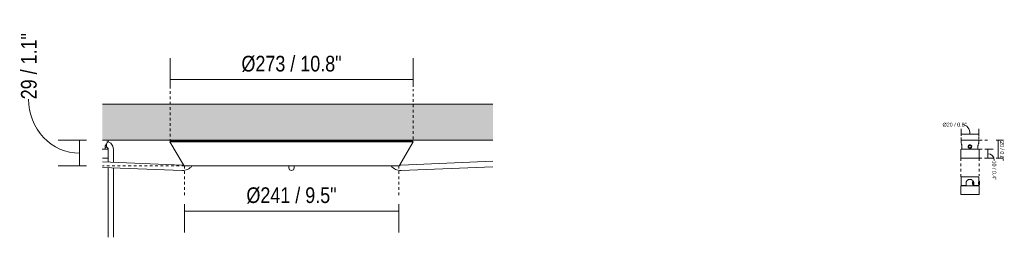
# Model space of a CAD drawing. Header units: millimetres. Extents: x 5395 to 9802, y 581 to 7363.
# Tile 6 of 7: x 8646 to 9753, y 1891 to 2136. Entities that reach past the tile are written whole.
import ezdxf

# ---------------------------------------------------------------- set-up
doc = ezdxf.new("R2010")
doc.units = ezdxf.units.MM
doc.linetypes.add('Dash', pattern=[6, 3, -3])
for name, color, linetype, lineweight in [('Cotas', 7, 'Continuous', 9), ('Cotas-2', 7, 'Continuous', 9), ('Cotas-8', 7, 'Continuous', 9), ('Lighthing Fixture Detail Wide Black', 7, 'Continuous', 20), ('Luminarias', 7, 'Continuous', 20), ('Techos', 7, 'Continuous', 9)]:
    doc.layers.add(name, color=color, linetype=linetype, lineweight=lineweight)
doc.layers.add('Lighthing Fixture Dim Grey Dash', color=7, linetype='Dash', lineweight=9, true_color=0xd2d2d2)
doc.styles.add('Arial Narrow_3', font='ARIALN.TTF', dxfattribs={"height": 17.6})
doc.styles.add('Arial Narrow_4', font='ARIALN.TTF', dxfattribs={"height": 4.4})
doc.dimstyles.new('FARO_-_2_2mm_Arial_Narrow_mm_Inch_Left_2', dxfattribs={"dimscale": 304.8, "dimtxt": 18.012385, "dimasz": 0, "dimexe": 0.07874, "dimexo": 0.0625, "dimgap": 0.013123, "dimtad": 1, "dimdec": 0, "dimzin": 0, "dimdsep": 46, "dimtxsty": 'Arial Narrow_3', "dimblk1": 'NONE', "dimblk2": 'NONE', "dimsah": 1, "dimcen": 0.09, "dimadec": 0, "dimazin": 0, "dimtfac": 1, "dimtdec": 4, "dimtix": 1, "dimtmove": 1, "dimatfit": 3, "dimfxl": 0.026247, "dimfxlon": 1, "dimtvp": 1, "dimtolj": 1, "dimtzin": 0, "dimarcsym": 2})
doc.dimstyles.new('FARO_-_2_2mm_Arial_Narrow_mm_Inch_Right_2', dxfattribs={"dimscale": 304.8, "dimtxt": 18.012385, "dimasz": 0, "dimexe": 0.07874, "dimexo": 0.0625, "dimgap": 0.013123, "dimtad": 1, "dimdec": 0, "dimzin": 0, "dimdsep": 46, "dimtxsty": 'Arial Narrow_3', "dimblk1": 'NONE', "dimblk2": 'NONE', "dimsah": 1, "dimcen": 0.09, "dimadec": 0, "dimazin": 0, "dimtfac": 1, "dimtdec": 4, "dimtix": 1, "dimtmove": 0, "dimatfit": 3, "dimfxl": 0.026247, "dimfxlon": 1, "dimtvp": 1, "dimtolj": 1, "dimtzin": 0, "dimarcsym": 2})
doc.dimstyles.new('FARO_-_2_2mm_Arial_Narrow_mm_Inch_Right_3', dxfattribs={"dimscale": 304.8, "dimtxt": 4.503096, "dimasz": 0, "dimexe": 0.019685, "dimexo": 0.0625, "dimgap": 0.003281, "dimtad": 1, "dimdec": 0, "dimzin": 0, "dimdsep": 46, "dimtxsty": 'Arial Narrow_4', "dimblk1": 'NONE', "dimblk2": 'NONE', "dimsah": 1, "dimcen": 0.09, "dimadec": 0, "dimazin": 0, "dimtfac": 1, "dimtdec": 4, "dimtix": 1, "dimtmove": 1, "dimatfit": 3, "dimfxl": 0.006562, "dimfxlon": 1, "dimtvp": 1, "dimtolj": 1, "dimtzin": 0, "dimarcsym": 2})
doc.dimstyles.new('FARO_-_2_2mm_Arial_Narrow_mm_Inch_Right_4', dxfattribs={"dimscale": 304.8, "dimtxt": 4.503096, "dimasz": 0, "dimexe": 0.019685, "dimexo": 0.0625, "dimgap": 0.003281, "dimtad": 1, "dimdec": 0, "dimzin": 0, "dimdsep": 46, "dimtxsty": 'Arial Narrow_4', "dimblk1": 'NONE', "dimblk2": 'NONE', "dimsah": 1, "dimcen": 0.09, "dimadec": 0, "dimazin": 0, "dimtfac": 1, "dimtdec": 4, "dimtix": 1, "dimtmove": 0, "dimatfit": 3, "dimfxl": 0.006562, "dimfxlon": 1, "dimtvp": 1, "dimtolj": 1, "dimtzin": 0, "dimarcsym": 2})

# ---------------------------------------------------------------- blocks, each defined once
blk = doc.blocks.new('64255-124-5L - 64314-44-5L SAMBA Black_ribbon beige pendant lamp ø450-5L-812508-Alzado_PDF FLORON')
at = {"layer": 'Luminarias', "lineweight": 9}
for p, q in [((7350.9, 2000), (7345.1, 2000)), ((7351.4, 1998.2), (7350.2, 1998.2)), ((7351.8, 2000), (7350.9, 2000)), ((7351.8, 1998), (7351.8, 2000)), ((7345, 1990), (7348.3, 1990)), ((7348.3, 1990), (7348.3, 1992.7)), ((7348.3, 1992.1), (7350.2, 1992.2)), ((7348.5, 1990), (7348.5, 1989.8)), ((7351.6, 1990), (7348.5, 1990)), ((7350.2, 1992.2), (7350.4, 1992.2)), ((7351.6, 1989.8), (7350.7, 1989.8)), ((7351.6, 1989.8), (7351.7, 1989.7)), ((7351.8, 1989.5), (7351.8, 1983.8)), ((7351.8, 1983.8), (7351.8, 1975.4)), ((7357.8, 1983.8), (7357.8, 1989.5)), ((7357.8, 1975.2), (7357.8, 1983.8)), ((7351.2, 1979.8), (7345.1, 1979.8)), ((7351.9, 1979.8), (7351.2, 1979.8)), ((7351.8, 1969.2), (7351.8, 1890.8)), ((7357.8, 1890.8), (7357.8, 1969))]:
    blk.add_line(p, q, dxfattribs=at)
at = {"layer": 'Luminarias', "lineweight": 9, "flags": 128}
for points in [[(7357.8, 1989.5), (7356.9, 1993.5), (7354.5, 1996.6), (7351.5, 1998.2)], [(7350.7, 1989.8), (7348.2, 1989.8), (7345.1, 1989.8)], [(7350.2, 1992.3), (7351.5, 1990.8), (7351.8, 1989.5)], [(7350.7, 1989.8), (7351.5, 1989.8), (7351.6, 1989.8)]]:
    blk.add_lwpolyline(points, dxfattribs=at)
at = {"layer": 'Luminarias', "lineweight": 9}
for points, knots in [([(7348.3, 1992.7), (7348.3, 1993), (7348.4, 1993.6), (7348.7, 1994.8), (7349.1, 1995.5), (7349.4, 1995.9)], [0, 0, 0, 0, 0.1428571, 0.2857143, 0.5380217, 0.5380217, 0.5380217, 0.5380217]), ([(7351.4, 1998.2), (7351.2, 1998.2), (7350.7, 1997.9), (7350.2, 1996.9), (7349.9, 1995.7), (7349.7, 1994.9), (7349.7, 1994.2), (7349.7, 1993.7), (7349.7, 1993.3), (7349.8, 1992.9), (7349.9, 1992.6), (7350, 1992.5), (7350.1, 1992.4)], [-1, -1, -1, -1, -0.8333333, -0.6666667, -0.5555556, -0.4444444, -0.3888889, -0.3333333, -0.2777778, -0.2222222, -0.1666667, -0.1111111, -0.1111111, -0.1111111, -0.1111111])]:
    blk.add_open_spline(points, degree=3, knots=knots, dxfattribs=at)
blk.add_open_spline([(7351.4, 1998.2), (7351.5, 1998.2), (7351.7, 1998.1), (7351.8, 1998)], degree=3, dxfattribs=at)
blk = doc.blocks.new('64314-1 cable   _Suspended_tensor - 64314 MAMBO_CONGA_SAMBA Black structure pendant lamp with tensioner-568983-Alzado_PDF FLORON')
at = {"layer": 'Luminarias'}
for p, q in [((7422, 1998.9), (7421.1, 1998.4)), ((7421.1, 1998.4), (7436.3, 1972.2)), ((7421.5, 1998.4), (7421.1, 1998.4)), ((7422.4, 1998.9), (7422, 1998.9)), ((7423, 1998.4), (7422.1, 1998.4)), ((7423.9, 1998.9), (7423, 1998.9)), ((7425.8, 1998.4), (7424.3, 1998.4)), ((7426.6, 1998.9), (7425.1, 1998.9)), ((7429.8, 1998.4), (7427.6, 1998.4)), ((7430.6, 1998.9), (7428.5, 1998.9)), ((7434.9, 1998.4), (7432.2, 1998.4)), ((7435.7, 1998.9), (7433, 1998.9)), ((7441, 1998.4), (7437.9, 1998.4)), ((7441.9, 1998.9), (7438.6, 1998.9)), ((7448.4, 1998.4), (7444.5, 1998.4)), ((7444.8, 1999.4), (7444.7, 1998.9)), ((7449.1, 1998.9), (7445.4, 1998.9)), ((7456.5, 1998.4), (7452.4, 1998.4)), ((7457.3, 1998.9), (7453.1, 1998.9)), ((7466.8, 1998.9), (7461.6, 1998.9)), ((7465.9, 1998.4), (7461.7, 1998.4)), ((7475.4, 1998.4), (7470.2, 1998.4)), ((7477.1, 1998.9), (7472, 1998.9)), ((7487.4, 1998.4), (7480.5, 1998.4)), ((7487.4, 1998.9), (7482.3, 1998.9)), ((7497.7, 1998.9), (7492.6, 1998.9)), ((7497.7, 1998.4), (7492.6, 1998.4)), ((7509.7, 1998.9), (7504.6, 1998.9)), ((7509.7, 1998.4), (7504.6, 1998.4)), ((7523.5, 1998.9), (7516.6, 1998.9)), ((7521.8, 1998.4), (7516.6, 1998.4)), ((7535.5, 1998.9), (7528.6, 1998.9)), ((7535.5, 1998.4), (7528.6, 1998.4)), ((7547.5, 1998.4), (7540.6, 1998.4)), ((7547.5, 1998.9), (7542.4, 1998.9)), ((7557.8, 1998.9), (7554.4, 1998.9)), ((7557.8, 1998.4), (7554.4, 1998.4)), ((7561.2, 1998.9), (7557.8, 1998.9)), ((7561.2, 1998.4), (7557.8, 1998.4)), ((7575, 1998.9), (7568.1, 1998.9)), ((7575, 1998.4), (7568.1, 1998.4)), ((7587, 1998.9), (7580.1, 1998.9)), ((7587, 1998.4), (7580.1, 1998.4)), ((7599, 1998.9), (7592.1, 1998.9)), ((7599, 1998.4), (7593.9, 1998.4)), ((7611, 1998.9), (7605.9, 1998.9)), ((7611, 1998.4), (7605.9, 1998.4)), ((7623.1, 1998.9), (7617.9, 1998.9)), ((7623.1, 1998.4), (7617.9, 1998.4)), ((7633.3, 1998.9), (7628.2, 1998.9)), ((7635.1, 1998.4), (7629, 1998.4)), ((7644.3, 1998.9), (7639.2, 1998.9)), ((7645.4, 1998.4), (7640.2, 1998.4)), ((7654, 1998.9), (7648.8, 1998.9)), ((7654.5, 1998.4), (7649.8, 1998.4)), ((7662.5, 1998.9), (7658.3, 1998.9)), ((7663.2, 1998.4), (7659.1, 1998.4)), ((7670.3, 1998.9), (7666.6, 1998.9)), ((7671.1, 1998.4), (7667.3, 1998.4)), ((7671, 1998.9), (7670.8, 1999.4)), ((7677.1, 1998.9), (7673.8, 1998.9)), ((7677.8, 1998.4), (7674.6, 1998.4)), ((7679.4, 1972.2), (7694.5, 1998.4)), ((7682.7, 1998.9), (7680, 1998.9)), ((7683.5, 1998.4), (7680.8, 1998.4)), ((7687.2, 1998.9), (7685.1, 1998.9)), ((7688, 1998.4), (7685.9, 1998.4)), ((7690.6, 1998.9), (7689, 1998.9)), ((7691.4, 1998.4), (7689.9, 1998.4)), ((7692.7, 1998.9), (7691.8, 1998.9)), ((7693.6, 1998.4), (7692.6, 1998.4)), ((7693.7, 1998.9), (7693.3, 1998.9)), ((7694.5, 1998.4), (7693.7, 1998.9)), ((7694.5, 1998.4), (7694.2, 1998.4)), ((7437.1, 1971.3), (7436.7, 1971.5)), ((7464.3, 1971.1), (7457, 1971.1)), ((7514.7, 1971.1), (7482.1, 1971.1)), ((7539, 1971.1), (7530.5, 1971.1)), ((7557.8, 1971.1), (7557.8, 1971.1)), ((7596.6, 1971.1), (7576.7, 1971.1)), ((7609.3, 1971.1), (7609.3, 1971.1)), ((7633.6, 1971.1), (7623.3, 1971.1)), ((7668.5, 1971.1), (7651.4, 1971.1)), ((7669.8, 1971.1), (7668.5, 1971.1)), ((7679, 1971.6), (7678.2, 1971.1)), ((7554.8, 1970.1), (7554.8, 1969.2)), ((7554.8, 1969.2), (7554.8, 1969)), ((7554.8, 1969), (7554.8, 1969)), ((7560.8, 1969.2), (7560.8, 1970.1)), ((7560.8, 1969), (7560.8, 1969.2)), ((7560.8, 1969), (7560.8, 1969))]:
    blk.add_line(p, q, dxfattribs=at)
at = {"layer": 'Luminarias', "flags": 128}
for points in [[(7444.8, 1999.4), (7445.3, 2000), (7445.6, 2000)], [(7670.4, 1999.8), (7670.8, 1999.6), (7670.8, 1999.4)], [(7445.9, 1971.1), (7452.3, 1971.1), (7460.4, 1971.1), (7470, 1971.1), (7481, 1971.1), (7493.2, 1971.1), (7506.4, 1971.1), (7520.4, 1971.1), (7535, 1971.1), (7549.9, 1971.1), (7557.8, 1971.1)], [(7554.8, 1971.1), (7554.8, 1969.7), (7554.8, 1969)], [(7557.8, 1971.1), (7572.9, 1971.1), (7587.7, 1971.1), (7602.1, 1971.1), (7615.7, 1971.1), (7628.4, 1971.1), (7640.1, 1971.1), (7650.4, 1971.1), (7659.3, 1971.1), (7666.6, 1971.1), (7669.8, 1971.1)], [(7560.8, 1969), (7560.8, 1969.9), (7560.8, 1971.1)], [(7557.8, 1966), (7555.7, 1966.9), (7554.8, 1969)], [(7560.8, 1969), (7559.9, 1966.8), (7557.8, 1966)]]:
    blk.add_lwpolyline(points, dxfattribs=at)
at = {"layer": 'Luminarias'}
for centre, major_axis, ratio, start_param, end_param in [((7557.8, 1969.2), (-3, 0), 0.999241, 0, 0.036829), ((7557.8, 1969.2), (3, 0), 0.99562, 3.141593, 3.178555), ((7557.8, 1969.2), (3, 0), 0.99562, 3.141593, 3.178555), ((7557.8, 1969.1), (3, 0), 0.99562, 3.141593, 3.178555), ((7557.8, 1969.1), (3, 0), 0.99562, 3.403392, 3.443058), ((7557.8, 1969.1), (3, 0), 0.99562, 5.98172, 6.021386), ((7557.8, 1969.2), (3, 0), 0.999241, 6.246357, 6.283185), ((7557.8, 1969.2), (3, 0), 0.99562, 6.246223, 6.283185), ((7557.8, 1969.2), (3, 0), 0.99562, 6.246223, 6.283185), ((7557.8, 1969.1), (3, 0), 0.99562, 6.246223, 6.283185)]:
    blk.add_ellipse(centre, major_axis=major_axis, ratio=ratio, start_param=start_param, end_param=end_param, dxfattribs=at)
blk = doc.blocks.new('64314-1 cable   _Suspended_tensor - 64314 MAMBO_CONGA_SAMBA Black structure pendant lamp with tensioner-570366-Alzado_PDF FLORON')
at = {"layer": 'Luminarias'}
for p, q in [((7422, 1998.9), (7421.1, 1998.4)), ((7421.1, 1998.4), (7436.3, 1972.2)), ((7421.2, 1998.4), (7421.1, 1998.4)), ((7422.1, 1998.4), (7421.5, 1998.4)), ((7422.1, 1998.9), (7422, 1998.9)), ((7423, 1998.9), (7422.4, 1998.9)), ((7424.3, 1998.4), (7423, 1998.4)), ((7425.1, 1998.9), (7423.9, 1998.9)), ((7427.6, 1998.4), (7425.8, 1998.4)), ((7428.5, 1998.9), (7426.6, 1998.9)), ((7432.2, 1998.4), (7429.8, 1998.4)), ((7433, 1998.9), (7430.6, 1998.9)), ((7437.9, 1998.4), (7434.9, 1998.4)), ((7438.6, 1998.9), (7435.7, 1998.9)), ((7444.5, 1998.4), (7441, 1998.4)), ((7445.4, 1998.9), (7441.9, 1998.9)), ((7444.8, 1999.4), (7444.7, 1998.9)), ((7452.4, 1998.4), (7448.4, 1998.4)), ((7453.1, 1998.9), (7449.1, 1998.9)), ((7461.6, 1998.4), (7456.5, 1998.4)), ((7461.7, 1998.9), (7457.3, 1998.9)), ((7470.2, 1998.4), (7465.9, 1998.4)), ((7471.9, 1998.9), (7466.8, 1998.9)), ((7480.5, 1998.4), (7475.4, 1998.4)), ((7482.2, 1998.9), (7477.1, 1998.9)), ((7492.6, 1998.9), (7487.4, 1998.9)), ((7492.6, 1998.4), (7487.4, 1998.4)), ((7504.6, 1998.9), (7497.7, 1998.9)), ((7504.6, 1998.4), (7497.7, 1998.4)), ((7516.6, 1998.9), (7509.7, 1998.9)), ((7516.6, 1998.4), (7509.7, 1998.4)), ((7528.6, 1998.9), (7521.7, 1998.9)), ((7528.6, 1998.4), (7521.7, 1998.4)), ((7542.4, 1998.9), (7535.5, 1998.9)), ((7542.4, 1998.4), (7535.5, 1998.4)), ((7554.4, 1998.9), (7547.5, 1998.9)), ((7554.4, 1998.4), (7547.5, 1998.4)), ((7568.1, 1998.9), (7561.2, 1998.9)), ((7568.1, 1998.4), (7561.2, 1998.4)), ((7580.1, 1998.9), (7573.3, 1998.9)), ((7580.1, 1998.4), (7573.3, 1998.4)), ((7593.9, 1998.9), (7587, 1998.9)), ((7593.9, 1998.4), (7587, 1998.4)), ((7605.9, 1998.9), (7599, 1998.9)), ((7605.9, 1998.4), (7599, 1998.4)), ((7617.9, 1998.9), (7611, 1998.9)), ((7617.9, 1998.4), (7611, 1998.4)), ((7628.2, 1998.9), (7623.1, 1998.9)), ((7629, 1998.4), (7623.1, 1998.4)), ((7639.2, 1998.9), (7633.4, 1998.9)), ((7640.2, 1998.4), (7635.1, 1998.4)), ((7648.8, 1998.9), (7644.3, 1998.9)), ((7649.8, 1998.4), (7645.4, 1998.4)), ((7658.3, 1998.9), (7654, 1998.9)), ((7659.1, 1998.4), (7654.5, 1998.4)), ((7666.6, 1998.9), (7662.5, 1998.9)), ((7667.3, 1998.4), (7663.2, 1998.4)), ((7673.8, 1998.9), (7670.3, 1998.9)), ((7671, 1998.9), (7670.8, 1999.4)), ((7674.6, 1998.4), (7671.1, 1998.4)), ((7680, 1998.9), (7677.1, 1998.9)), ((7680.8, 1998.4), (7677.8, 1998.4)), ((7679.4, 1972.2), (7694.5, 1998.4)), ((7685.1, 1998.9), (7682.7, 1998.9)), ((7685.9, 1998.4), (7683.5, 1998.4)), ((7688.2, 1998.9), (7687.2, 1998.9)), ((7689.9, 1998.4), (7688, 1998.4)), ((7689, 1998.9), (7688.2, 1998.9)), ((7691.8, 1998.9), (7690.6, 1998.9)), ((7692.6, 1998.4), (7691.4, 1998.4)), ((7693.3, 1998.9), (7692.7, 1998.9)), ((7693.7, 1998.9), (7693.6, 1998.9)), ((7694.2, 1998.4), (7693.6, 1998.4)), ((7694.5, 1998.4), (7693.7, 1998.9)), ((7694.5, 1998.4), (7694.5, 1998.4)), ((7437.1, 1971.3), (7436.7, 1971.5)), ((7464.3, 1971.1), (7457, 1971.1)), ((7514.7, 1971.1), (7482.1, 1971.1)), ((7539, 1971.1), (7530.5, 1971.1)), ((7557.8, 1971.1), (7557.8, 1971.1)), ((7596.6, 1971.1), (7576.7, 1971.1)), ((7609.3, 1971.1), (7609.3, 1971.1)), ((7633.6, 1971.1), (7623.3, 1971.1)), ((7668.5, 1971.1), (7651.4, 1971.1)), ((7669.8, 1971.1), (7668.5, 1971.1)), ((7679, 1971.6), (7678.2, 1971.1)), ((7680.8, 1972.1), (7679.4, 1972.3)), ((7670.5, 1970.4), (7670.6, 1970.3))]:
    blk.add_line(p, q, dxfattribs=at)
at = {"layer": 'Luminarias', "flags": 128}
for points in [[(7444.8, 1999.4), (7445.3, 2000), (7445.6, 2000)], [(7670.5, 1999.8), (7670.8, 1999.6), (7670.8, 1999.4)], [(7445.9, 1971.1), (7452.3, 1971.1), (7460.4, 1971.1), (7470, 1971.1), (7481, 1971.1), (7493.2, 1971.1), (7506.4, 1971.1), (7520.4, 1971.1), (7535, 1971.1), (7549.9, 1971.1), (7565, 1971.1), (7580, 1971.1), (7594.6, 1971.1), (7608.6, 1971.1), (7621.9, 1971.1), (7634.1, 1971.1), (7645.2, 1971.1), (7654.8, 1971.1), (7663, 1971.1), (7669.5, 1971.1), (7669.8, 1971.1)], [(7679.3, 1966.1), (7679.4, 1966), (7679.8, 1966)]]:
    blk.add_lwpolyline(points, dxfattribs=at)
blk = doc.blocks.new('canopy_soporte - canopy-557651-Alzado_PDF SP')
at = {"layer": 'Luminarias'}
for p, q in [((5547, 2000), (5547, 1997)), ((5567, 2000), (5547, 2000)), ((5555.5, 1993.3), (5557, 1994.4)), ((5556.1, 1991.5), (5555.5, 1993.3)), ((5557, 1994.4), (5558.5, 1993.3)), ((5558.5, 1993.3), (5557.9, 1991.5)), ((5567, 1997), (5567, 2000)), ((5546.7, 1989.3), (5546.7, 1979.8)), ((5548, 1992.7), (5548, 1990)), ((5548, 1990), (5566, 1990)), ((5551.6, 1990), (5551.6, 1989.8)), ((5557, 1991.5), (5556.1, 1991.5)), ((5557.9, 1991.5), (5557, 1991.5)), ((5562.4, 1989.8), (5562.4, 1990)), ((5566, 1990), (5566, 1992.7)), ((5566, 1990), (5566, 1990)), ((5567.3, 1979.8), (5567.3, 1989.3)), ((5567.3, 1979.8), (5546.7, 1979.8))]:
    blk.add_line(p, q, dxfattribs=at)
at = {"layer": 'Luminarias', "flags": 128}
for points in [[(5546.7, 1989.3), (5546.9, 1989.7), (5547, 1989.7)], [(5566.8, 1989.8), (5566.6, 1989.8), (5565.9, 1989.8), (5564.9, 1989.8), (5563.5, 1989.8), (5561.8, 1989.8), (5560, 1989.8), (5558, 1989.8), (5555.9, 1989.8), (5553.9, 1989.8), (5552, 1989.8), (5550.4, 1989.8), (5549, 1989.8), (5548, 1989.8), (5547.4, 1989.8), (5547.2, 1989.8)], [(5567, 1989.6), (5567.2, 1989.6), (5567.3, 1989.3)]]:
    blk.add_lwpolyline(points, dxfattribs=at)
at = {"layer": 'Luminarias'}
for start, end in [(90, 270), (270, 90)]:
    blk.add_arc((5557, 1992.8), 2, start, end, dxfattribs=at)
for points, knots in [([(5547, 1997), (5547, 1997), (5547, 1996.9), (5547.2, 1996.5), (5547.5, 1995.7), (5547.7, 1994.9), (5547.8, 1994.5), (5547.9, 1994.1), (5547.9, 1993.8), (5548, 1993.3), (5548, 1992.9), (5548, 1992.7)], [0, 0, 0, 0, 0.142857, 0.285714, 0.571429, 0.678571, 0.732143, 0.785714, 0.839286, 0.892857, 1, 1, 1, 1]), ([(5558.9, 1992.1), (5558.8, 1992), (5558.7, 1991.8), (5558.5, 1991.5), (5558.3, 1991.3), (5558, 1991.1), (5557.7, 1990.9), (5557.3, 1990.8), (5557, 1990.8), (5556.7, 1990.8), (5556.4, 1990.9), (5556.1, 1991), (5555.7, 1991.3), (5555.4, 1991.6), (5555.1, 1992.1), (5555, 1992.5), (5555, 1992.8)], [0.1111111, 0.1111111, 0.1111111, 0.1111111, 0.1666667, 0.2222222, 0.2777778, 0.3333333, 0.3888889, 0.4444444, 0.5138889, 0.5486111, 0.5833333, 0.6527778, 0.7222222, 0.7916667, 0.8611111, 1, 1, 1, 1]), ([(5555.1, 1993.5), (5555.2, 1993.6), (5555.3, 1993.8), (5555.5, 1994.1), (5555.7, 1994.3), (5556, 1994.5), (5556.3, 1994.7), (5556.7, 1994.8), (5557, 1994.8), (5557.3, 1994.8), (5557.6, 1994.7), (5557.9, 1994.6), (5558.3, 1994.3), (5558.6, 1994), (5558.9, 1993.5), (5559, 1993.1), (5559, 1992.8)], [0.1111111, 0.1111111, 0.1111111, 0.1111111, 0.1666667, 0.2222222, 0.2777778, 0.3333333, 0.3888889, 0.4444444, 0.5138889, 0.5486111, 0.5833333, 0.6527778, 0.7222222, 0.7916667, 0.8611111, 1, 1, 1, 1]), ([(5555.5, 1994.1), (5555.5, 1994.2), (5555.7, 1994.3), (5556, 1994.5), (5556.3, 1994.7), (5556.7, 1994.8), (5557, 1994.8), (5557.3, 1994.8), (5557.6, 1994.7), (5557.9, 1994.6), (5558.3, 1994.3), (5558.5, 1994.1), (5558.6, 1994)], [0.2222222, 0.2222222, 0.2222222, 0.2222222, 0.2777778, 0.3333333, 0.3888889, 0.4444444, 0.5138889, 0.5486111, 0.5833333, 0.6527778, 0.7222222, 0.7916667, 0.7916667, 0.7916667, 0.7916667]), ([(5566, 1992.7), (5566, 1993), (5566, 1993.6), (5566.2, 1994.9), (5566.6, 1996), (5566.9, 1996.8), (5567, 1997), (5567, 1997)], [0, 0, 0, 0, 0.142857, 0.285714, 0.571429, 0.785714, 1, 1, 1, 1]), ([(5558.5, 1991.5), (5558.5, 1991.4), (5558.3, 1991.3), (5558, 1991.1), (5557.7, 1990.9), (5557.3, 1990.8), (5557, 1990.8), (5556.7, 1990.8), (5556.4, 1990.9), (5556.1, 1991), (5555.7, 1991.3), (5555.5, 1991.5), (5555.4, 1991.6)], [0.2222222, 0.2222222, 0.2222222, 0.2222222, 0.2777778, 0.3333333, 0.3888889, 0.4444444, 0.5138889, 0.5486111, 0.5833333, 0.6527778, 0.7222222, 0.7916667, 0.7916667, 0.7916667, 0.7916667])]:
    blk.add_open_spline(points, degree=3, knots=knots, dxfattribs=at)
for points in [[(5558.8, 1993.6), (5558.8, 1993.6), (5558.9, 1993.5), (5558.9, 1993.5)], [(5555.2, 1992), (5555.2, 1992), (5555.1, 1992.1), (5555.1, 1992.1)]]:
    blk.add_open_spline(points, degree=3, dxfattribs=at)
blk = doc.blocks.new('canopy_soporte - canopy-V1-Alzado_PDF SP')
at = {"layer": 'Luminarias'}
for p, q in [((5547, 1959), (5547, 1949)), ((5557, 1959), (5547, 1959)), ((5547, 1949), (5552.6, 1949)), ((5550.1, 1949), (5550.1, 1948.8)), ((5552.6, 1949), (5552.6, 1951.7)), ((5552.6, 1948.8), (5552.6, 1949)), ((5567, 1959), (5557, 1959)), ((5560.7, 1953.8), (5559.7, 1952.8)), ((5559.7, 1950.8), (5559.7, 1952.8)), ((5559.7, 1950.8), (5560.7, 1949.8)), ((5560.8, 1953.8), (5560.7, 1953.8)), ((5560.7, 1953.8), (5560.7, 1949.8)), ((5560.7, 1949.8), (5561.4, 1949.8)), ((5561.4, 1951.7), (5561.4, 1949)), ((5561.4, 1949), (5561.4, 1948.8)), ((5561.4, 1949), (5567, 1949)), ((5563.9, 1948.8), (5563.9, 1949)), ((5567, 1953.8), (5567, 1959)), ((5567.7, 1953.8), (5567, 1953.8)), ((5567, 1949.8), (5567.7, 1949.8)), ((5567, 1949), (5567, 1949.8)), ((5567.7, 1949.8), (5567.7, 1953.8)), ((5546.7, 1948.3), (5546.7, 1938.8)), ((5557, 1938.8), (5546.7, 1938.8)), ((5567.3, 1938.8), (5557, 1938.8)), ((5567.3, 1938.8), (5567.3, 1948.3))]:
    blk.add_line(p, q, dxfattribs=at)
at = {"layer": 'Luminarias', "flags": 128}
for points in [[(5546.7, 1948.3), (5546.9, 1948.7), (5547.2, 1948.8)], [(5557, 1948.8), (5555, 1948.8), (5553, 1948.8), (5551.2, 1948.8), (5549.7, 1948.8), (5548.5, 1948.8), (5547.7, 1948.8), (5547.3, 1948.8), (5547.2, 1948.8)], [(5547.2, 1948.8), (5547.4, 1948.8), (5548.1, 1948.8), (5549.1, 1948.8), (5549.2, 1948.8)], [(5566.8, 1948.8), (5566.6, 1948.8), (5565.9, 1948.8), (5564.9, 1948.8), (5563.5, 1948.8), (5561.8, 1948.8), (5560, 1948.8), (5558, 1948.8), (5557, 1948.8)], [(5564.8, 1948.8), (5565.5, 1948.8), (5566.3, 1948.8), (5566.7, 1948.8), (5566.8, 1948.8)], [(5566.8, 1948.8), (5567.2, 1948.6), (5567.3, 1948.3)]]:
    blk.add_lwpolyline(points, dxfattribs=at)
at = {"layer": 'Luminarias'}
for points, knots in [([(5552.6, 1951.7), (5552.6, 1952), (5552.7, 1952.6), (5553.2, 1953.9), (5554.1, 1955), (5555.5, 1955.8), (5556.5, 1956), (5557, 1956)], [0, 0, 0, 0, 0.142857, 0.285714, 0.571429, 0.785714, 1, 1, 1, 1]), ([(5557, 1956), (5557.3, 1956), (5558, 1955.9), (5559.2, 1955.5), (5560.2, 1954.7), (5560.8, 1953.9), (5561, 1953.5), (5561.1, 1953.1), (5561.2, 1952.8), (5561.3, 1952.3), (5561.4, 1951.9), (5561.4, 1951.7)], [0, 0, 0, 0, 0.142857, 0.285714, 0.571429, 0.678571, 0.732143, 0.785714, 0.839286, 0.892857, 1, 1, 1, 1]), ([(5567, 1953.7), (5567, 1953.7), (5567, 1953.8), (5567, 1953.8), (5567, 1953.8)], [0.3888889, 0.3888889, 0.3888889, 0.3888889, 0.4444444, 0.5138889, 0.5138889, 0.5138889, 0.5138889])]:
    blk.add_open_spline(points, degree=3, knots=knots, dxfattribs=at)
for points in [[(5566.8, 1951.8), (5566.8, 1951.9), (5566.8, 1952.2), (5566.8, 1952.5), (5566.8, 1952.8), (5566.9, 1953), (5566.9, 1953.1)], [(5566.8, 1951.1), (5566.8, 1951.3), (5566.8, 1951.6), (5566.8, 1951.8)], [(5566.9, 1950.6), (5566.9, 1950.7), (5566.8, 1950.8), (5566.8, 1951)], [(5566.9, 1953.3), (5566.9, 1953.4), (5566.9, 1953.5), (5566.9, 1953.5)], [(5567, 1950), (5566.9, 1950.1), (5566.9, 1950.2), (5566.9, 1950.3)], [(5567, 1949.8), (5567, 1949.8), (5567, 1949.8), (5567, 1949.9), (5567, 1949.9)]]:
    blk.add_open_spline(points, degree=3, dxfattribs=at)
blk = doc.blocks.new('DIMBLOCK9-Alzado_PDF FLORON')
at = {"layer": 'Cotas-8', "color": 251, "true_color": 0x5b5b5b}
for p, q in [((8815.3, 2068.2), (8815.3, 2092.2)), ((9088.7, 2068.2), (9088.7, 2092.2)), ((8815.3, 2068.2), (9088.7, 2068.2)), ((8815.3, 2068.2), (8815.3, 2060.2)), ((9088.7, 2068.2), (9088.7, 2060.2))]:
    blk.add_line(p, q, dxfattribs=at)
at = {"layer": 'Cotas-8', "color": 0, "insert": (8895.6, 2095), "char_height": 17.6, "width": 135.179, "attachment_point": 1, "line_spacing_factor": 0.974696, "style": 'Arial Narrow_3'}
blk.add_mtext('Ø273 / 10.8"', dxfattribs=at)
blk = doc.blocks.new('_None')
blk = doc.blocks.new('DIMBLOCK10-Alzado_PDF FLORON')
at = {"layer": 'Cotas-8', "color": 251, "true_color": 0x5b5b5b}
for p, q in [((8831.4, 1920.2), (8831.4, 1928.2)), ((9072.6, 1920.2), (9072.6, 1928.2)), ((8831.4, 1920.2), (9072.6, 1920.2)), ((8831.4, 1920.2), (8831.4, 1896.2)), ((9072.6, 1920.2), (9072.6, 1896.2))]:
    blk.add_line(p, q, dxfattribs=at)
at = {"layer": 'Cotas-8', "color": 0, "insert": (8901.2, 1947), "char_height": 17.6, "width": 121.798, "attachment_point": 1, "line_spacing_factor": 0.974696, "style": 'Arial Narrow_3'}
blk.add_mtext('Ø241 / 9.5"', dxfattribs=at)
blk = doc.blocks.new('DIMBLOCK11-Alzado_PDF FLORON')
at = {"layer": 'Cotas-8', "color": 251, "true_color": 0x5b5b5b}
for p, q in [((8713.5, 2000), (8689.5, 2000)), ((8713.5, 2000), (8713.5, 1971.1)), ((8713.5, 2000), (8721.5, 2000)), ((8713.5, 1971.1), (8689.5, 1971.1)), ((8713.5, 1971.1), (8721.5, 1971.1))]:
    blk.add_line(p, q, dxfattribs=at)
blk.add_ellipse((8713.5, 2046.1), major_axis=(0, 60.6), ratio=0.9469, start_param=1.570796, end_param=3.141593, dxfattribs=at)
at = {"layer": 'Cotas-8', "color": 0, "insert": (8647.7, 2046.1), "char_height": 17.6, "width": 89.547, "attachment_point": 1, "rotation": 90, "line_spacing_factor": 0.974696, "style": 'Arial Narrow_3'}
blk.add_mtext('29 / 1.1"', dxfattribs=at)
blk = doc.blocks.new('DIMBLOCK13-Alzado_PDF SP')
at = {"layer": 'Cotas-2', "color": 251, "true_color": 0x5b5b5b}
for p, q in [((9704.7, 2006.9), (9704.7, 2012.9)), ((9704.7, 2006.9), (9724.6, 2006.9)), ((9704.7, 2006.9), (9704.7, 2004.9)), ((9724.6, 2006.9), (9724.6, 2012.9)), ((9724.6, 2006.9), (9724.6, 2004.9))]:
    blk.add_line(p, q, dxfattribs=at)
blk.add_ellipse((9706.5, 2006.9), major_axis=(0, 10.7), ratio=0.763614, start_param=4.712389, end_param=6.283185, dxfattribs=at)
at = {"layer": 'Cotas-2', "color": 0, "insert": (9683.9, 2019.7), "char_height": 4.4, "width": 27.104, "attachment_point": 1, "line_spacing_factor": 0.974696, "style": 'Arial Narrow_4'}
blk.add_mtext('Ø20 / 0.8"', dxfattribs=at)
blk = doc.blocks.new('DIMBLOCK14-Alzado_PDF SP')
at = {"layer": 'Cotas-2', "color": 251, "true_color": 0x5b5b5b}
for p, q in [((9735, 1990), (9733, 1990)), ((9735, 1990), (9735, 1979.8)), ((9735, 1990), (9741, 1990)), ((9735, 1979.8), (9733, 1979.8)), ((9735, 1979.8), (9741, 1979.8))]:
    blk.add_line(p, q, dxfattribs=at)
blk.add_ellipse((9735, 1977.2), major_axis=(0, 7.68), ratio=0.927685, start_param=4.712389, end_param=6.283185, dxfattribs=at)
at = {"layer": 'Cotas-2', "color": 0, "insert": (9744.3, 1977.2), "char_height": 4.4, "width": 22.387, "attachment_point": 1, "rotation": 270, "line_spacing_factor": 0.974696, "style": 'Arial Narrow_4'}
blk.add_mtext('10 / 0.4"', dxfattribs=at)
blk = doc.blocks.new('DIMBLOCK15-Alzado_PDF SP')
at = {"layer": 'Cotas-2', "color": 251, "true_color": 0x5b5b5b}
for p, q in [((9746.3, 2000), (9744.3, 2000)), ((9746.3, 2000), (9746.3, 1979.8)), ((9746.3, 2000), (9752.3, 2000)), ((9746.3, 1979.8), (9744.3, 1979.8)), ((9746.3, 1979.8), (9752.3, 1979.8))]:
    blk.add_line(p, q, dxfattribs=at)
at = {"layer": 'Cotas-2', "color": 0, "insert": (9753, 1999.2), "char_height": 4.4, "width": 22.387, "attachment_point": 1, "rotation": 270, "line_spacing_factor": 0.974696, "style": 'Arial Narrow_4'}
blk.add_mtext('20 / 0.8"', dxfattribs=at)

msp = doc.modelspace()

# ---------------------------------------------------------------- hatches: boundary and pattern name
at = {"layer": 'Techos', "true_color": 0xe8e8e8}
msp.add_hatch(color=254, dxfattribs=at).paths.add_polyline_path([(8941.6, 2000), (9178.4, 2000), (9178.4, 2040.5), (8739.2, 2040.5), (8739.3, 2000), (8939.9, 2000)])

# ---------------------------------------------------------------- linework, layer by layer
at = {"layer": 'Lighthing Fixture Detail Wide Black'}
for p, q in [((8739.2, 1975.7), (8829, 1972.1)), ((8830.4, 1972.2), (8831.1, 1971.1)), ((8831.1, 1971.1), (8840, 1971.1)), ((9072.9, 1971.1), (9064, 1971.1)), ((9073.5, 1972.2), (9072.9, 1971.1)), ((9178.4, 1976.3), (9074.9, 1972.1)), ((8828.8, 1965.9), (8739.2, 1969.5)), ((9075.2, 1965.9), (9178.4, 1970))]:
    msp.add_line(p, q, dxfattribs=at)
for centre, radius, start, end in [((8829.3, 1979.5), 13.6, 267.7204, 321.6535), ((8829.3, 1979.7), 7.59, 267.7204, 278.3616), ((9074.6, 1979.5), 13.6, 218.3465, 272.2796), ((9074.6, 1979.7), 7.59, 261.6384, 272.2796)]:
    msp.add_arc(centre, radius, start, end, dxfattribs=at)
at = {"layer": 'Lighthing Fixture Dim Grey Dash'}
for p, q in [((8815.3, 1998.4), (8815.3, 2064.4)), ((9088.7, 2001.4), (9088.7, 2057.4)), ((9704.7, 2000), (9704.7, 2006.4)), ((9724.6, 2001.4), (9724.6, 2006.4)), ((9734.3, 2000), (9725, 2000)), ((9734.3, 1990), (9725, 1990)), ((8831.4, 1971.1), (8739.2, 1971.1)), ((8831.4, 1971.1), (8831.4, 1935.2)), ((9072.6, 1971.2), (9072.6, 1935.2)), ((9704.4, 1979.8), (9704.4, 1959)), ((9725, 1979.8), (9725, 1959.8)), ((9734, 1979.8), (9725, 1979.8))]:
    msp.add_line(p, q, dxfattribs=at)
at = {"layer": 'Techos'}
for p, q in [((8739.2, 2040.5), (9178.4, 2040.5)), ((9178.4, 2000), (8745.9, 2000))]:
    msp.add_line(p, q, dxfattribs=at)

# ---------------------------------------------------------------- block references
at = {"layer": 'Luminarias', "lineweight": 9}
msp.add_blockref('64255-124-5L - 64314-44-5L SAMBA Black_ribbon beige pendant lamp ø450-5L-812508-Alzado_PDF FLORON', (1394.1, 0), dxfattribs=at)
at = {"layer": 'Luminarias'}
for name, p in [('64314-1 cable   _Suspended_tensor - 64314 MAMBO_CONGA_SAMBA Black structure pendant lamp with tensioner-568983-Alzado_PDF FLORON', (1394.1, 0)), ('64314-1 cable   _Suspended_tensor - 64314 MAMBO_CONGA_SAMBA Black structure pendant lamp with tensioner-570366-Alzado_PDF FLORON', (1394.1, 0)), ('canopy_soporte - canopy-557651-Alzado_PDF SP', (4157.7, 0)), ('canopy_soporte - canopy-V1-Alzado_PDF SP', (4157.7, 0))]:
    msp.add_blockref(name, p, dxfattribs=at)

# ---------------------------------------------------------------- dimensions: what is measured, and where the dimension line sits
at = {"layer": 'Cotas', "color": 251, "true_color": 0x5b5b5b}
for base, p1, p2, dimstyle, override, picture, middle in [((8713.5, 1971.1), (8721.5, 2000), (8721.5, 1971.1), 'FARO_-_2_2mm_Arial_Narrow_mm_Inch_Left_2', {"dimpost": '<>', "dimfxl": 28.928973}, 'DIMBLOCK11-Alzado_PDF FLORON', (8659.4, 2090.9)), ((9735, 1979.8), (9733, 1990), (9733, 1979.8), 'FARO_-_2_2mm_Arial_Narrow_mm_Inch_Right_3', {"dimtad": 4, "dimpost": '<>', "dimfxl": 10.225875}, 'DIMBLOCK14-Alzado_PDF SP', (9741.4, 1966))]:
    dim = msp.add_linear_dim(base=base, p1=p1, p2=p2, angle=90, dimstyle=dimstyle, override=override, dxfattribs=at)
    dim.commit()
    dim.dimension.update_dxf_attribs({"geometry": picture, "text_midpoint": middle, "dimtype": 160, "text_rotation": 90})
for base, p1, p2, override, picture, middle in [((9088.7, 2068.2), (8815.3, 2060.2), (9088.7, 2060.2), {"dimpost": '<>', "dimfxl": 273.376927}, 'DIMBLOCK9-Alzado_PDF FLORON', (8952, 2083.8)), ((9072.6, 1920.2), (8831.4, 1928.2), (9072.6, 1928.2), {"dimpost": '<>', "dimfxl": 241.194106}, 'DIMBLOCK10-Alzado_PDF FLORON', (8952, 1935.8))]:
    dim = msp.add_linear_dim(base=base, p1=p1, p2=p2, text='Ø<>', dimstyle='FARO_-_2_2mm_Arial_Narrow_mm_Inch_Right_2', override=override, dxfattribs=at)
    dim.commit()
    dim.dimension.update_dxf_attribs({"geometry": picture, "text_midpoint": middle})
dim = msp.add_linear_dim(base=(9724.6, 2006.9), p1=(9704.7, 2004.9), p2=(9724.6, 2004.9), text='Ø<>', dimstyle='FARO_-_2_2mm_Arial_Narrow_mm_Inch_Right_3', override={"dimpost": '<>', "dimfxl": 19.823138}, dxfattribs=at)
dim.commit()
dim.dimension.update_dxf_attribs({"geometry": 'DIMBLOCK13-Alzado_PDF SP', "text_midpoint": (9697.5, 2016.8), "dimtype": 160})
dim = msp.add_linear_dim(base=(9746.3, 1979.8), p1=(9744.3, 2000), p2=(9744.3, 1979.8), angle=90, dimstyle='FARO_-_2_2mm_Arial_Narrow_mm_Inch_Right_4', override={"dimtad": 4, "dimpost": '<>', "dimfxl": 20.225875}, dxfattribs=at)
dim.commit()
dim.dimension.update_dxf_attribs({"geometry": 'DIMBLOCK15-Alzado_PDF SP', "text_midpoint": (9750.1, 1989.9)})

doc.saveas('drawing.dxf')
